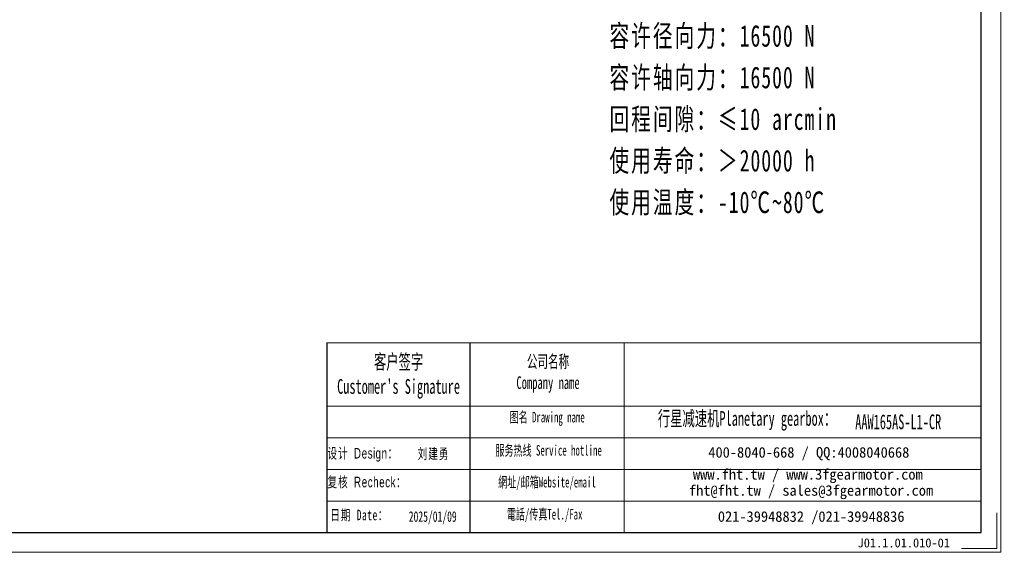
# Model space of a CAD drawing. Header units: millimetres. Extents: x 296 to 1501, y 157 to 1004.
# Tile 4 of 8: x 791 to 1501, y 157 to 541. Entities that reach past the tile are written whole.
import ezdxf

# ---------------------------------------------------------------- set-up
doc = ezdxf.new("R2010")
doc.units = ezdxf.units.MM
doc.layers.add('6文字层', color=3, linetype='Continuous')
doc.layers.add('7标注层', color=4, linetype='Continuous')
for name, color, linetype, lineweight in [('SLD-0', 7, 'Continuous', 18), ('图框_外框线', 7, 'Continuous', 18), ('尺寸线层', 3, 'Continuous', 18)]:
    doc.layers.add(name, color=color, linetype=linetype, lineweight=lineweight)
doc.styles.add('SLDTEXTSTYLE4', font='SimSun.ttf', dxfattribs={"width": 0.611111})
doc.styles.get("Standard").update_dxf_attribs({"font": 'SimSun.ttf'})
doc.styles.add('标准', font='SimSun.ttf', dxfattribs={"width": 0.667})
doc.styles.add('样式 1', font='SimSun.ttf')

msp = doc.modelspace()

# ---------------------------------------------------------------- linework, layer by layer
msp.add_line((1116.05725, 308.20815), (1116.05725, 171.32912))
at = {"layer": '7标注层', "color": 0}
msp.add_line((1012.8034, 308.20815), (1012.8034, 171.35252), dxfattribs=at)
at = {"layer": '图框_外框线'}
for p, q in [((1012.8034, 308.20815), (1116.05725, 308.20815)), ((1116.05725, 308.20815), (1116.05725, 171.35252)), ((1116.05725, 308.20815), (1484.70315, 308.20815)), ((1227.30632, 308.20815), (1227.30632, 171.35252)), ((1012.8034, 262.53932), (1116.05725, 262.53932)), ((1116.05725, 262.53932), (1484.70315, 262.53932)), ((1012.8034, 239.7049), (1484.70315, 239.7049)), ((1012.8034, 216.87049), (1484.70315, 216.87049)), ((1012.8034, 194.03607), (1484.70315, 194.03607))]:
    msp.add_line(p, q, dxfattribs=at)
at = {"layer": '图框_外框线', "color": 3}
msp.add_lwpolyline([(301.4766, 157.09678), (1498.95889, 157.09678), (1498.95889, 1003.88782), (301.4766, 1003.88782)], close=True, dxfattribs=at)
at = {"layer": '图框_外框线', "color": 3, "lineweight": 25}
msp.add_lwpolyline([(372.75531, 171.35252), (1484.70315, 171.35252), (1484.70315, 989.63208), (372.75531, 989.63208)], close=True, dxfattribs=at)
at = {"layer": '图框_外框线', "color": 3}
msp.add_lwpolyline([(1496.10774, 185.60826), (1496.10774, 159.94793), (1470.4474, 159.94793)], dxfattribs=at)

# ---------------------------------------------------------------- texts
at = {"layer": '6文字层', "insert": (1395.63287, 167.14707), "char_height": 6.5298521, "width": 47.1285793, "attachment_point": 1, "style": '样式 1'}
msp.add_mtext('J01.1.01.010-01', dxfattribs=at)
at = {"layer": 'SLD-0', "color": 1, "attachment_point": 2}
for s, insert, char_height, width, style in [("{\\fSimSun|b1|i0|c134|p2;客户签字\\PCustomer's Signature}", (1064.6083, 299.75924), 10.6560602, 132.5624871, 'SLDTEXTSTYLE4'), ('{\\fSimSun|b1|i0|c134|p2;公司名称\\PCompany name}', (1172.38736, 299.19356), 9.1337659, 118.2537495, 'SLDTEXTSTYLE4'), ('{\\fSimSun|b1|i0|c134|p2;图名 Drawing name}', (1171.76303, 258.33011), 7.6114715, 97.340707, 'SLDTEXTSTYLE4'), ('{\\fSimSun|b1|i0|c134|p2;  \\H1.1667x;行星减速机Planetary gearbox\\fSimSun|b0|i0|c134|p2;：}', (1312.08527, 258.91725), 9.1337659, 143.6525818, 'SLDTEXTSTYLE4'), ('\\pt53.2803;{\\fSimSun|b1|i0|c134|p2;\\C256;AAW165AS-L1-CR}', (1424.92904, 256.49219), 10.6560602, 77.5492641, 'SLDTEXTSTYLE4'), ('{\\fSimSun|b1|i0|c134|p2;服务热线 Service hotline}', (1172.84239, 234.396), 7.6114715, 108.4468988, 'SLDTEXTSTYLE4'), ('{\\fSimSun|b0|i0|c134|p2;\\T1.1;设计 \\fArial|b0|i0|c0|p34;Design\\fSimSun|b0|i0|c134|p2;：}', (1038.80284, 232.30787), 7.6181607, 96.632617, '标准'), ('{\\fSimSun|b0|i0|c134|p2;\\T1.1;刘建勇}', (1089.81717, 231.95544), 7.6181607, 34.7950903, '标准'), ('{\\fSimSun|b0|i0|c134|p2;\\T1.1;复核 \\fArial|b0|i0|c0|p34;Recheck\\fSimSun|b0|i0|c134|p2;：}', (1041.87913, 211.5641), 7.6181607, 99.7233373, '标准'), ('{\\fSimSun|b1|i0|c134|p2;網址/邮箱Website/email}', (1171.65721, 211.46382), 7.6114715, 112.8830142, 'SLDTEXTSTYLE4'), ('{\\T1.1;日期 Date：}', (1036.3014, 187.80237), 7.6181607, 93.7413872, '标准'), ('2025/01/09', (1089.24875, 186.68165), 7.618161, 34.7950903, '标准'), ('{\\fSimSun|b1|i0|c134|p2;電話/传真Tel./Fax}', (1169.9519, 188.35286), 7.6114715, 114.240666, 'SLDTEXTSTYLE4')]:
    msp.add_mtext(s, dxfattribs=dict(at, insert=insert, char_height=char_height, width=width, style=style))
at = {"layer": 'SLD-0', "color": 1, "char_height": 7.6114715, "attachment_point": 2}
for s, insert, width in [('{\\fSimSun|b1|i0|c134|p2;400-8040-668 / QQ:4008040668}', (1360.46804, 232.94162), 221.611109), ('{\\fSimSun|b1|i0|c134|p2;www.fht.tw / www.3fgearmotor.com }', (1359.76622, 217.08795), 221.8605818), ('\\pt91.33766;{\\fSimSun|b1|i0|c134|p2;fht@fht.tw / sales@3fgearmotor.com }', (1362.08589, 205.49769), 221.8605818), ('{\\fSimSun|b1|i0|c134|p2;021-39948832 /021-39948836 }', (1362.16548, 186.68867), 169.4073374)]:
    msp.add_mtext(s, dxfattribs=dict(at, insert=insert, width=width))
at = {"layer": '尺寸线层', "insert": (1216.69075, 687.16179), "char_height": 15.6353391, "width": 310.2154854, "attachment_point": 1, "line_spacing_factor": 1.15057, "style": '标准'}
msp.add_mtext('{\\T1.1;性能参数：\\P减速比：1:6-20\\P额定输出力矩：750N.m\\P最大加速力矩：1.5倍额定扭矩\\P额定输入转速：3000 rpm\\P容许径向力：16500 N\\P容许轴向力：16500 N\\P回程间隙：≤10 arcmin\\P使用寿命：＞20000 h\\P使用温度：-10℃~80℃}', dxfattribs=at)

doc.saveas('drawing.dxf')
